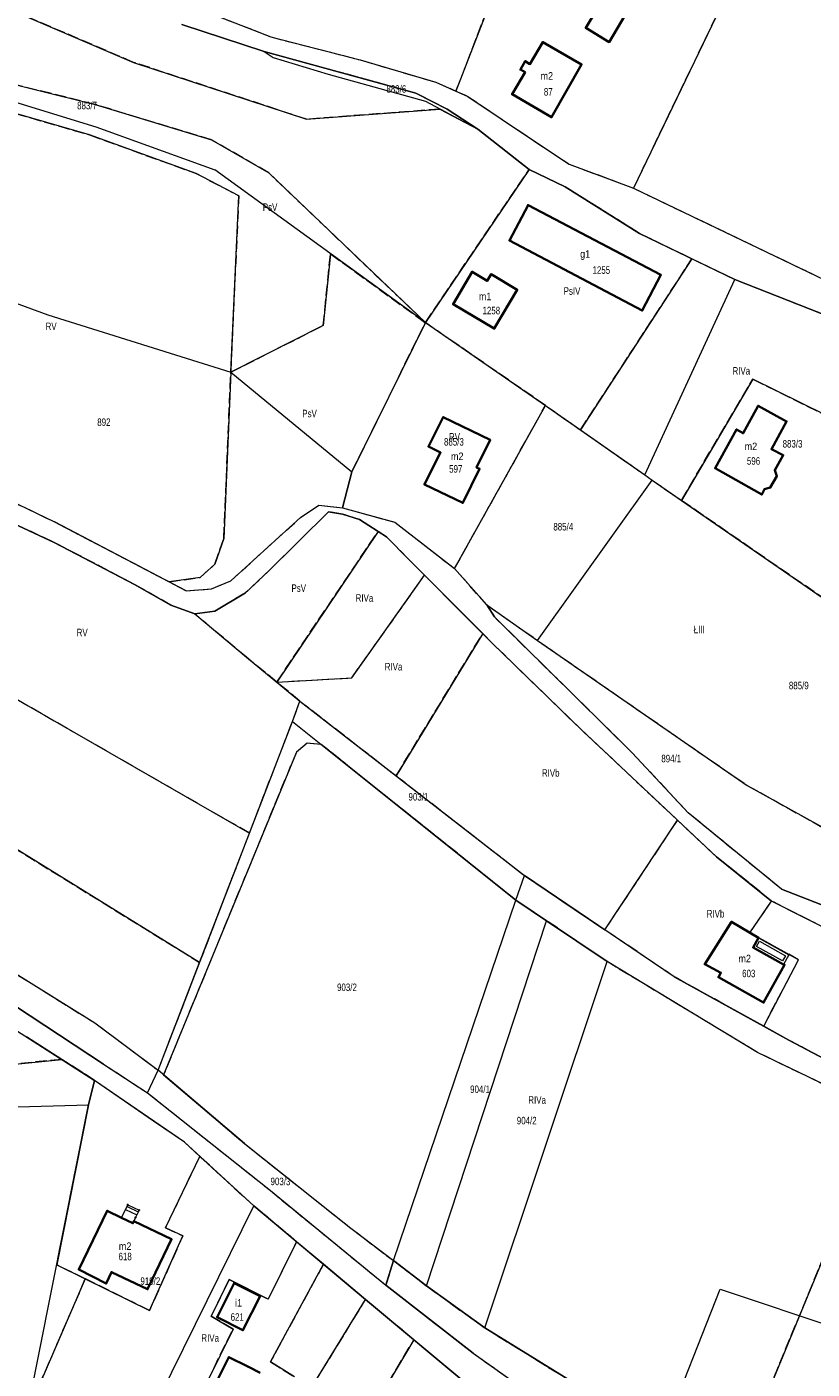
# Model space of a CAD drawing. Header units: metres. Extents: x 7496145 to 7500200, y 5498500 to 5502080.
# Tile 106 of 202: x 7497245 to 7497402, y 5500812 to 5501081. Entities that reach past the tile are written whole.
import ezdxf
from ezdxf.enums import TextEntityAlignment as Align

# ---------------------------------------------------------------- set-up
doc = ezdxf.new("R2010")
doc.units = ezdxf.units.M
doc.header["$MEASUREMENT"] = 0
for name, pattern in [('2.25_0.75', [3, 2.25, -0.75]), ('219-1000', [0]), ('egug-1000', [0])]:
    doc.linetypes.add(name, pattern=pattern)
doc.layers.get('0').update_dxf_attribs({"color": 2, "linetype": 'CONTINUOUS', "lineweight": 5})
for name, color, linetype in [('209-oznaczenie konturu klasyfikacyjnego', 7, 'CONTINUOUS'), ('211-numer działki ewidencyjnej', 7, 'CONTINUOUS'), ('217-kontur klasyfikacyjny', 7, 'CONTINUOUS'), ('218-kontur użytku gruntowego', 7, 'CONTINUOUS'), ('219-działka ewidencyjna', 7, 'CONTINUOUS'), ('312-budynek ewidencyjny', 7, 'CONTINUOUS'), ('312-oznaczenie budynku ewidencyjnego', 7, 'CONTINUOUS'), ('312-oznaczenie budynku ewidencyjnego-Atr117', 7, 'CONTINUOUS'), ('352-schody', 7, 'CONTINUOUS'), ('Punkt budynku', 7, 'CONTINUOUS'), ('taras', 7, 'CONTINUOUS')]:
    doc.layers.add(name, color=color, linetype=linetype)
doc.styles.get("Standard").update_dxf_attribs({"font": 'Working1250', "width": 0.75})

# ---------------------------------------------------------------- blocks, each defined once
blk = doc.blocks.new('PUNKTBUD')
at = {"color": 0}
blk.add_circle((0, 0), 0.09, dxfattribs=at)

msp = doc.modelspace()

# ---------------------------------------------------------------- linework, layer by layer
at = {"layer": '217-kontur klasyfikacyjny', "color": 3, "linetype": '2.25_0.75', "lineweight": 18, "flags": 128}
for points in [[(7497330.47, 5501067.81), (7497348.35, 5501114.08)], [(7497365.99, 5501048.39), (7497388.6, 5501095.37)], [(7497266.01, 5501073.55), (7497239.85, 5501084.75)], [(7497276.29, 5501085.35), (7497293.48, 5501078.63)], [(7497292.13, 5501075.69), (7497275.66, 5501081.11)], [(7497293.48, 5501078.63), (7497311.34, 5501074.04)], [(7497322.45, 5501067.41), (7497292.13, 5501075.69)], [(7497311.34, 5501074.04), (7497326.47, 5501069.56)], [(7497258.33, 5501065.13), (7497223.89, 5501073.65)], [(7497300.57, 5501062.18), (7497266.01, 5501073.55)], [(7497326.47, 5501069.56), (7497330.47, 5501067.81)], [(7497225.06, 5501068.35), (7497257.2, 5501059.04)], [(7497328.7, 5501064.17), (7497322.45, 5501067.41)], [(7497330.47, 5501067.81), (7497332.87, 5501066.75)], [(7497332.87, 5501066.75), (7497346, 5501057.93)], [(7497281.58, 5501058.04), (7497258.33, 5501065.13)], [(7497327.26, 5501064.21), (7497300.57, 5501062.18)], [(7497334.84, 5501060.17), (7497327.26, 5501064.21)], [(7497334.84, 5501060.17), (7497328.7, 5501064.17)], [(7497257.2, 5501059.04), (7497278.49, 5501051.34)], [(7497293.04, 5501051.46), (7497281.58, 5501058.04)], [(7497345.08, 5501052.1), (7497334.84, 5501060.17)], [(7497346, 5501057.93), (7497353.13, 5501053.2)], [(7497353.13, 5501053.2), (7497365.99, 5501048.39)], [(7497278.49, 5501051.34), (7497287.02, 5501046.89)], [(7497324.35, 5501021.51), (7497293.04, 5501051.46)], [(7497324.35, 5501021.51), (7497345.08, 5501052.1)], [(7497352.32, 5501048.65), (7497345.08, 5501052.1)], [(7497367.19, 5501039.32), (7497352.32, 5501048.65)], [(7497365.99, 5501048.39), (7497405.84, 5501029.28)], [(7497287.02, 5501046.89), (7497285.44, 5501011.59)], [(7497377.66, 5501034.26), (7497367.19, 5501039.32)], [(7497303.94, 5501020.97), (7497305.38, 5501035.27)], [(7497305.38, 5501035.27), (7497324.35, 5501021.51)], [(7497355.37, 5501000.06), (7497377.66, 5501034.26)], [(7497386.26, 5501030.11), (7497377.66, 5501034.26)], [(7497414.18, 5501019.12), (7497386.26, 5501030.11)], [(7497285.44, 5501011.59), (7497303.94, 5501020.97)], [(7497309.68, 5500991.7), (7497324.35, 5501021.51)], [(7497348.37, 5501004.95), (7497324.35, 5501021.51)], [(7497284.05, 5500978.35), (7497285.44, 5501011.59)], [(7497375.56, 5500985.97), (7497389.85, 5501010.22)], [(7497389.85, 5501010.22), (7497404.32, 5501003.05)], [(7497330.19, 5500972.35), (7497348.37, 5501004.95)], [(7497348.37, 5501004.95), (7497355.37, 5501000.06)], [(7497208.84, 5501001.52), (7497250.21, 5500981.68)], [(7497355.37, 5501000.06), (7497368.21, 5500991.1)], [(7497307.79, 5500984.48), (7497309.68, 5500991.7)], [(7497368.21, 5500991.1), (7497369.71, 5500990)], [(7497369.71, 5500990), (7497375.56, 5500985.97)], [(7497250.12, 5500977.58), (7497229.82, 5500986.99)], [(7497404.6, 5500965.97), (7497375.56, 5500985.97)], [(7497304.98, 5500983.69), (7497293.27, 5500972.12)], [(7497299.37, 5500982.57), (7497303.08, 5500985.02)], [(7497303.08, 5500985.02), (7497307.79, 5500984.48)], [(7497307.75, 5500983.23), (7497304.98, 5500983.69)], [(7497311.16, 5500982.15), (7497307.75, 5500983.23)], [(7497307.79, 5500984.48), (7497318.26, 5500981.61)], [(7497250.21, 5500981.68), (7497273.12, 5500969.68)], [(7497285.47, 5500969.9), (7497299.37, 5500982.57)], [(7497314.91, 5500979.75), (7497311.16, 5500982.15)], [(7497318.26, 5500981.61), (7497330.19, 5500972.35)], [(7497266.2, 5500969.17), (7497250.12, 5500977.58)], [(7497282.28, 5500973.22), (7497284.05, 5500978.35)], [(7497294.63, 5500949.66), (7497314.91, 5500979.75)], [(7497316.61, 5500978.67), (7497314.91, 5500979.75)], [(7497320.89, 5500974.32), (7497316.61, 5500978.67)], [(7497279.33, 5500970.59), (7497282.28, 5500973.22)], [(7497293.27, 5500972.12), (7497288.41, 5500967.48)], [(7497324.19, 5500971.01), (7497320.89, 5500974.32)], [(7497336.67, 5500965.06), (7497330.19, 5500972.35)], [(7497273.12, 5500969.68), (7497279.33, 5500970.59)], [(7497273.12, 5500969.68), (7497276.51, 5500967.9)], [(7497281.58, 5500968.26), (7497285.47, 5500969.9)], [(7497309.64, 5500950.5), (7497324.19, 5500971.01)], [(7497335.82, 5500959.34), (7497324.19, 5500971.01)], [(7497273.46, 5500965.02), (7497266.2, 5500969.17)], [(7497276.51, 5500967.9), (7497281.58, 5500968.26)], [(7497288.41, 5500967.48), (7497282.25, 5500963.81)], [(7497289.17, 5500919.45), (7497207.96, 5500966.1)], [(7497278.24, 5500963.29), (7497273.46, 5500965.02)], [(7497338.15, 5500962.69), (7497336.67, 5500965.06)], [(7497336.67, 5500965.06), (7497346.78, 5500957.97)], [(7497282.25, 5500963.81), (7497278.24, 5500963.29)], [(7497288.57, 5500954.6), (7497278.24, 5500963.29)], [(7497365.7, 5500935.53), (7497338.15, 5500962.69)], [(7497318.51, 5500930.93), (7497335.82, 5500959.34)], [(7497337.72, 5500957.43), (7497335.82, 5500959.34)], [(7497355.49, 5500940.17), (7497337.72, 5500957.43)], [(7497346.78, 5500957.97), (7497388.71, 5500929)], [(7497294.63, 5500949.66), (7497288.57, 5500954.6)], [(7497294.63, 5500949.66), (7497309.64, 5500950.5)], [(7497299.28, 5500945.86), (7497294.63, 5500949.66)], [(7497297.77, 5500941.77), (7497299.28, 5500945.86)], [(7497299.28, 5500945.86), (7497318.51, 5500930.93)], [(7497201.04, 5500941.91), (7497279.21, 5500893.58)], [(7497289.17, 5500919.45), (7497297.77, 5500941.77)], [(7497374.8, 5500922.01), (7497355.49, 5500940.17)], [(7497300.73, 5500937.41), (7497298.55, 5500935.66)], [(7497303.49, 5500937.2), (7497300.73, 5500937.41)], [(7497342.47, 5500906.05), (7497303.49, 5500937.2)], [(7497298.55, 5500935.66), (7497272, 5500871.12)], [(7497376.9, 5500923.51), (7497365.7, 5500935.53)], [(7497318.51, 5500930.93), (7497344.19, 5500910.98)], [(7497388.71, 5500929), (7497406.29, 5500919.21)], [(7497192.03, 5500922.72), (7497258.24, 5500881.51)], [(7497360.25, 5500900.12), (7497374.8, 5500922.01)], [(7497382.55, 5500914.73), (7497374.8, 5500922.01)], [(7497395.55, 5500908.25), (7497376.9, 5500923.51)], [(7497279.21, 5500893.58), (7497289.17, 5500919.45)], [(7497393.59, 5500905.87), (7497382.55, 5500914.73)], [(7497344.19, 5500910.98), (7497360.25, 5500900.12)], [(7497403.46, 5500905.15), (7497395.55, 5500908.25)], [(7497348.61, 5500901.93), (7497342.47, 5500906.05)], [(7497389.24, 5500899.52), (7497393.59, 5500905.87)], [(7497406.66, 5500899.26), (7497393.59, 5500905.87)], [(7497360.69, 5500893.76), (7497348.61, 5500901.93)], [(7497374.14, 5500890.72), (7497360.25, 5500900.12)], [(7497398.99, 5500894.13), (7497389.24, 5500899.52)], [(7497392.01, 5500880.85), (7497398.99, 5500894.13)], [(7497270.91, 5500872.04), (7497279.21, 5500893.58)], [(7497390.75, 5500875.61), (7497360.69, 5500893.76)], [(7497236.48, 5500888.74), (7497260, 5500873.28)], [(7497392.01, 5500880.85), (7497374.14, 5500890.72)], [(7497258.24, 5500881.51), (7497270.91, 5500872.04)], [(7497397.06, 5500878.06), (7497392.01, 5500880.85)], [(7497414.86, 5500868.65), (7497397.06, 5500878.06)], [(7497415.88, 5500863.5), (7497390.75, 5500875.61)], [(7497251.63, 5500874.22), (7497228.86, 5500871.94)], [(7497258.2, 5500870.02), (7497251.63, 5500874.22)], [(7497260, 5500873.28), (7497268.79, 5500867.51)], [(7497257.01, 5500865.14), (7497258.2, 5500870.02)], [(7497272, 5500871.12), (7497288.16, 5500857.41)], [(7497268.79, 5500867.51), (7497293.35, 5500847.99)], [(7497250.63, 5500833.13), (7497257.01, 5500865.14)], [(7497386.1, 5500791.29), (7497415.88, 5500863.5)], [(7497288.16, 5500857.41), (7497309.42, 5500840.46)], [(7497279.22, 5500854.83), (7497272.36, 5500840.52)], [(7497290.02, 5500844.94), (7497279.22, 5500854.83)], [(7497293.35, 5500847.99), (7497316.45, 5500829.08)], [(7497298.61, 5500837.74), (7497290.02, 5500844.94)], [(7497272.36, 5500840.52), (7497275.85, 5500838.96)], [(7497309.42, 5500840.46), (7497317.99, 5500833.99)], [(7497275.85, 5500838.96), (7497269.19, 5500824.04)], [(7497292.93, 5500826.25), (7497298.61, 5500837.74)], [(7497256.35, 5500830.33), (7497250.63, 5500833.13)], [(7497303.96, 5500833.25), (7497293.38, 5500813.74)], [(7497312.4, 5500826.18), (7497303.96, 5500833.25)], [(7497317.99, 5500833.99), (7497316.45, 5500829.08)], [(7497317.99, 5500833.99), (7497324.58, 5500828.93)], [(7497244.72, 5500803.48), (7497256.35, 5500830.33)], [(7497269.19, 5500824.04), (7497256.35, 5500830.33)], [(7497281.51, 5500822.88), (7497285.13, 5500830.2)], [(7497285.13, 5500830.2), (7497292.93, 5500826.25)], [(7497316.45, 5500829.08), (7497333.88, 5500815.5)], [(7497324.58, 5500828.93), (7497336.24, 5500820.52)], [(7497283.23, 5500778.7), (7497312.4, 5500826.18)], [(7497322.06, 5500818.13), (7497312.4, 5500826.18)], [(7497285.89, 5500820.3), (7497281.51, 5500822.88)], [(7497278.04, 5500804.37), (7497285.89, 5500820.3)], [(7497336.24, 5500820.52), (7497371.64, 5500798.67)], [(7497315.38, 5500806.92), (7497322.06, 5500818.13)], [(7497293.38, 5500813.74), (7497298.21, 5500810.75)], [(7497333.88, 5500815.5), (7497347.18, 5500806.05)]]:
    msp.add_lwpolyline(points, dxfattribs=at)
at = {"layer": '218-kontur użytku gruntowego', "color": 3, "linetype": 'egug-1000', "lineweight": 18, "flags": 128}
for points in [[(7497348.35, 5501114.08), (7497330.47, 5501067.81)], [(7497388.6, 5501095.37), (7497365.99, 5501048.39)], [(7497239.85, 5501084.75), (7497266.01, 5501073.55)], [(7497276.29, 5501085.35), (7497293.48, 5501078.63)], [(7497292.13, 5501075.69), (7497275.66, 5501081.11)], [(7497293.48, 5501078.63), (7497311.34, 5501074.04)], [(7497322.45, 5501067.41), (7497292.13, 5501075.69)], [(7497311.34, 5501074.04), (7497326.47, 5501069.56)], [(7497223.89, 5501073.65), (7497258.33, 5501065.13)], [(7497266.01, 5501073.55), (7497300.57, 5501062.18)], [(7497326.47, 5501069.56), (7497330.47, 5501067.81)], [(7497257.2, 5501059.04), (7497225.06, 5501068.35)], [(7497328.7, 5501064.17), (7497322.45, 5501067.41)], [(7497330.47, 5501067.81), (7497332.87, 5501066.75)], [(7497332.87, 5501066.75), (7497346, 5501057.93)], [(7497258.33, 5501065.13), (7497281.58, 5501058.04)], [(7497300.57, 5501062.18), (7497327.26, 5501064.21)], [(7497327.26, 5501064.21), (7497334.84, 5501060.17)], [(7497334.84, 5501060.17), (7497328.7, 5501064.17)], [(7497278.49, 5501051.34), (7497257.2, 5501059.04)], [(7497281.58, 5501058.04), (7497293.04, 5501051.46)], [(7497345.08, 5501052.1), (7497334.84, 5501060.17)], [(7497346, 5501057.93), (7497353.13, 5501053.2)], [(7497353.13, 5501053.2), (7497365.99, 5501048.39)], [(7497287.02, 5501046.89), (7497278.49, 5501051.34)], [(7497293.04, 5501051.46), (7497324.35, 5501021.51)], [(7497345.08, 5501052.1), (7497324.35, 5501021.51)], [(7497352.32, 5501048.65), (7497345.08, 5501052.1)], [(7497367.19, 5501039.32), (7497352.32, 5501048.65)], [(7497365.99, 5501048.39), (7497405.84, 5501029.28)], [(7497285.44, 5501011.59), (7497287.02, 5501046.89)], [(7497377.66, 5501034.26), (7497367.19, 5501039.32)], [(7497305.38, 5501035.27), (7497303.94, 5501020.97)], [(7497324.35, 5501021.51), (7497305.38, 5501035.27)], [(7497377.66, 5501034.26), (7497355.37, 5501000.06)], [(7497386.26, 5501030.11), (7497377.66, 5501034.26)], [(7497414.18, 5501019.12), (7497386.26, 5501030.11)], [(7497303.94, 5501020.97), (7497285.44, 5501011.59)], [(7497324.35, 5501021.51), (7497309.68, 5500991.7)], [(7497324.35, 5501021.51), (7497348.37, 5501004.95)], [(7497285.44, 5501011.59), (7497284.05, 5500978.35)], [(7497389.85, 5501010.22), (7497375.56, 5500985.97)], [(7497404.32, 5501003.05), (7497389.85, 5501010.22)], [(7497330.19, 5500972.35), (7497348.37, 5501004.95)], [(7497348.37, 5501004.95), (7497355.37, 5501000.06)], [(7497208.84, 5501001.52), (7497250.21, 5500981.68)], [(7497355.37, 5501000.06), (7497368.21, 5500991.1)], [(7497309.68, 5500991.7), (7497307.79, 5500984.48)], [(7497368.21, 5500991.1), (7497369.71, 5500990)], [(7497369.71, 5500990), (7497375.56, 5500985.97)], [(7497250.12, 5500977.58), (7497229.82, 5500986.99)], [(7497375.56, 5500985.97), (7497404.6, 5500965.97)], [(7497304.98, 5500983.69), (7497293.27, 5500972.12)], [(7497299.37, 5500982.57), (7497303.08, 5500985.02)], [(7497303.08, 5500985.02), (7497307.79, 5500984.48)], [(7497307.75, 5500983.23), (7497304.98, 5500983.69)], [(7497311.16, 5500982.15), (7497307.75, 5500983.23)], [(7497307.79, 5500984.48), (7497318.26, 5500981.61)], [(7497250.21, 5500981.68), (7497273.12, 5500969.68)], [(7497285.47, 5500969.9), (7497299.37, 5500982.57)], [(7497314.91, 5500979.75), (7497311.16, 5500982.15)], [(7497318.26, 5500981.61), (7497330.19, 5500972.35)], [(7497266.2, 5500969.17), (7497250.12, 5500977.58)], [(7497284.05, 5500978.35), (7497282.28, 5500973.22)], [(7497314.91, 5500979.75), (7497294.63, 5500949.66)], [(7497316.61, 5500978.67), (7497314.91, 5500979.75)], [(7497320.89, 5500974.32), (7497316.61, 5500978.67)], [(7497282.28, 5500973.22), (7497279.33, 5500970.59)], [(7497293.27, 5500972.12), (7497288.41, 5500967.48)], [(7497324.19, 5500971.01), (7497320.89, 5500974.32)], [(7497336.67, 5500965.06), (7497330.19, 5500972.35)], [(7497279.33, 5500970.59), (7497273.12, 5500969.68)], [(7497273.12, 5500969.68), (7497276.51, 5500967.9)], [(7497281.58, 5500968.26), (7497285.47, 5500969.9)], [(7497309.64, 5500950.5), (7497324.19, 5500971.01)], [(7497335.82, 5500959.34), (7497324.19, 5500971.01)], [(7497273.46, 5500965.02), (7497266.2, 5500969.17)], [(7497276.51, 5500967.9), (7497281.58, 5500968.26)], [(7497288.41, 5500967.48), (7497282.25, 5500963.81)], [(7497207.96, 5500966.1), (7497289.17, 5500919.45)], [(7497278.24, 5500963.29), (7497273.46, 5500965.02)], [(7497338.15, 5500962.69), (7497336.67, 5500965.06)], [(7497336.67, 5500965.06), (7497346.78, 5500957.97)], [(7497282.25, 5500963.81), (7497278.24, 5500963.29)], [(7497278.24, 5500963.29), (7497288.57, 5500954.6)], [(7497365.7, 5500935.53), (7497338.15, 5500962.69)], [(7497335.82, 5500959.34), (7497318.51, 5500930.93)], [(7497337.72, 5500957.43), (7497335.82, 5500959.34)], [(7497355.49, 5500940.17), (7497337.72, 5500957.43)], [(7497346.78, 5500957.97), (7497388.71, 5500929)], [(7497288.57, 5500954.6), (7497294.63, 5500949.66)], [(7497294.63, 5500949.66), (7497309.64, 5500950.5)], [(7497294.63, 5500949.66), (7497299.28, 5500945.86)], [(7497297.77, 5500941.77), (7497299.28, 5500945.86)], [(7497299.28, 5500945.86), (7497318.51, 5500930.93)], [(7497279.21, 5500893.58), (7497201.04, 5500941.91)], [(7497289.17, 5500919.45), (7497297.77, 5500941.77)], [(7497374.8, 5500922.01), (7497355.49, 5500940.17)], [(7497300.73, 5500937.41), (7497298.55, 5500935.66)], [(7497303.49, 5500937.2), (7497300.73, 5500937.41)], [(7497342.47, 5500906.05), (7497303.49, 5500937.2)], [(7497298.55, 5500935.66), (7497272, 5500871.12)], [(7497376.9, 5500923.51), (7497365.7, 5500935.53)], [(7497318.51, 5500930.93), (7497344.19, 5500910.98)], [(7497388.71, 5500929), (7497406.29, 5500919.21)], [(7497192.03, 5500922.72), (7497258.24, 5500881.51)], [(7497360.25, 5500900.12), (7497374.8, 5500922.01)], [(7497382.55, 5500914.73), (7497374.8, 5500922.01)], [(7497395.55, 5500908.25), (7497376.9, 5500923.51)], [(7497279.21, 5500893.58), (7497289.17, 5500919.45)], [(7497393.59, 5500905.87), (7497382.55, 5500914.73)], [(7497344.19, 5500910.98), (7497360.25, 5500900.12)], [(7497403.46, 5500905.15), (7497395.55, 5500908.25)], [(7497348.61, 5500901.93), (7497342.47, 5500906.05)], [(7497389.24, 5500899.52), (7497393.59, 5500905.87)], [(7497406.66, 5500899.26), (7497393.59, 5500905.87)], [(7497360.69, 5500893.76), (7497348.61, 5500901.93)], [(7497374.14, 5500890.72), (7497360.25, 5500900.12)], [(7497398.99, 5500894.13), (7497389.24, 5500899.52)], [(7497392.01, 5500880.85), (7497398.99, 5500894.13)], [(7497270.91, 5500872.04), (7497279.21, 5500893.58)], [(7497390.75, 5500875.61), (7497360.69, 5500893.76)], [(7497236.48, 5500888.74), (7497260, 5500873.28)], [(7497392.01, 5500880.85), (7497374.14, 5500890.72)], [(7497258.24, 5500881.51), (7497270.91, 5500872.04)], [(7497397.06, 5500878.06), (7497392.01, 5500880.85)], [(7497251.63, 5500874.22), (7497244.59, 5500878.71)], [(7497414.86, 5500868.65), (7497397.06, 5500878.06)], [(7497415.88, 5500863.5), (7497390.75, 5500875.61)], [(7497228.86, 5500871.94), (7497251.63, 5500874.22)], [(7497258.2, 5500870.02), (7497251.63, 5500874.22)], [(7497260, 5500873.28), (7497268.79, 5500867.51)], [(7497258.2, 5500870.02), (7497257.01, 5500865.14)], [(7497270.01, 5500861.88), (7497258.2, 5500870.02)], [(7497272, 5500871.12), (7497288.16, 5500857.41)], [(7497268.79, 5500867.51), (7497293.35, 5500847.99)], [(7497257.01, 5500865.14), (7497250.63, 5500833.13)], [(7497415.88, 5500863.5), (7497386.1, 5500791.29)], [(7497276.16, 5500857.64), (7497270.01, 5500861.88)], [(7497279.22, 5500854.83), (7497276.16, 5500857.64)], [(7497288.16, 5500857.41), (7497309.42, 5500840.46)], [(7497272.36, 5500840.52), (7497279.22, 5500854.83)], [(7497290.02, 5500844.94), (7497279.22, 5500854.83)], [(7497293.35, 5500847.99), (7497316.45, 5500829.08)], [(7497298.61, 5500837.74), (7497290.02, 5500844.94)], [(7497275.85, 5500838.96), (7497272.36, 5500840.52)], [(7497309.42, 5500840.46), (7497317.99, 5500833.99)], [(7497269.19, 5500824.04), (7497275.85, 5500838.96)], [(7497298.61, 5500837.74), (7497292.93, 5500826.25)], [(7497303.96, 5500833.25), (7497298.61, 5500837.74)], [(7497250.63, 5500833.13), (7497256.35, 5500830.33)], [(7497293.38, 5500813.74), (7497303.96, 5500833.25)], [(7497312.4, 5500826.18), (7497303.96, 5500833.25)], [(7497317.99, 5500833.99), (7497316.45, 5500829.08)], [(7497324.58, 5500828.93), (7497317.99, 5500833.99)], [(7497256.35, 5500830.33), (7497244.72, 5500803.48)], [(7497256.35, 5500830.33), (7497269.19, 5500824.04)], [(7497285.13, 5500830.2), (7497281.51, 5500822.88)], [(7497292.93, 5500826.25), (7497285.13, 5500830.2)], [(7497316.45, 5500829.08), (7497333.88, 5500815.5)], [(7497336.24, 5500820.52), (7497324.58, 5500828.93)], [(7497283.23, 5500778.7), (7497312.4, 5500826.18)], [(7497322.06, 5500818.13), (7497312.4, 5500826.18)], [(7497281.51, 5500822.88), (7497285.89, 5500820.3)], [(7497285.89, 5500820.3), (7497278.04, 5500804.37)], [(7497371.64, 5500798.67), (7497336.24, 5500820.52)], [(7497322.06, 5500818.13), (7497315.38, 5500806.92)], [(7497334.83, 5500807.49), (7497322.06, 5500818.13)], [(7497298.21, 5500810.75), (7497293.38, 5500813.74)], [(7497333.88, 5500815.5), (7497347.18, 5500806.05)]]:
    msp.add_lwpolyline(points, dxfattribs=at)
at = {"layer": '219-działka ewidencyjna', "color": 3, "linetype": '219-1000', "lineweight": 18, "flags": 128}
for points in [[(7497276.29, 5501085.35), (7497293.48, 5501078.63)], [(7497275.66, 5501081.11), (7497292.13, 5501075.69)], [(7497293.48, 5501078.63), (7497311.34, 5501074.04)], [(7497292.13, 5501075.69), (7497322.45, 5501067.41)], [(7497292.13, 5501075.69), (7497293.92, 5501074.51)], [(7497293.92, 5501074.51), (7497304.92, 5501071.2)], [(7497311.34, 5501074.04), (7497326.47, 5501069.56)], [(7497220.65, 5501072.26), (7497258.45, 5501060.69)], [(7497304.92, 5501071.2), (7497324.36, 5501065.76)], [(7497326.47, 5501069.56), (7497332.87, 5501066.75)], [(7497322.45, 5501067.41), (7497328.7, 5501064.17)], [(7497332.87, 5501066.75), (7497346, 5501057.93)], [(7497324.36, 5501065.76), (7497334.84, 5501060.17)], [(7497328.7, 5501064.17), (7497334.84, 5501060.17)], [(7497258.45, 5501060.69), (7497282.24, 5501052.06)], [(7497334.84, 5501060.17), (7497345.08, 5501052.1)], [(7497346, 5501057.93), (7497353.13, 5501053.2)], [(7497353.13, 5501053.2), (7497365.99, 5501048.39)], [(7497324.35, 5501021.51), (7497282.24, 5501052.06)], [(7497345.08, 5501052.1), (7497352.32, 5501048.65)], [(7497352.32, 5501048.65), (7497367.19, 5501039.32)], [(7497365.99, 5501048.39), (7497405.84, 5501029.28)], [(7497367.19, 5501039.32), (7497386.26, 5501030.11)], [(7497219.59, 5501033.81), (7497248.87, 5501023.08)], [(7497368.21, 5500991.1), (7497386.26, 5501030.11)], [(7497386.26, 5501030.11), (7497422.61, 5501015.8)], [(7497248.87, 5501023.08), (7497285.44, 5501011.59)], [(7497324.35, 5501021.51), (7497309.68, 5500991.7)], [(7497324.35, 5501021.51), (7497348.37, 5501004.95)], [(7497285.44, 5501011.59), (7497309.68, 5500991.7)], [(7497330.19, 5500972.35), (7497348.37, 5501004.95)], [(7497348.37, 5501004.95), (7497368.21, 5500991.1)], [(7497208.84, 5501001.52), (7497250.21, 5500981.68)], [(7497307.79, 5500984.48), (7497309.68, 5500991.7)], [(7497368.21, 5500991.1), (7497369.71, 5500990)], [(7497346.78, 5500957.97), (7497369.71, 5500990)], [(7497369.71, 5500990), (7497404.6, 5500965.97)], [(7497229.82, 5500986.99), (7497250.12, 5500977.58)], [(7497293.27, 5500972.12), (7497304.98, 5500983.69)], [(7497299.37, 5500982.57), (7497303.08, 5500985.02)], [(7497303.08, 5500985.02), (7497307.79, 5500984.48)], [(7497304.98, 5500983.69), (7497307.75, 5500983.23)], [(7497307.75, 5500983.23), (7497311.16, 5500982.15)], [(7497307.79, 5500984.48), (7497318.26, 5500981.61)], [(7497276.51, 5500967.9), (7497250.21, 5500981.68)], [(7497285.47, 5500969.9), (7497299.37, 5500982.57)], [(7497311.16, 5500982.15), (7497316.61, 5500978.67)], [(7497318.26, 5500981.61), (7497330.19, 5500972.35)], [(7497250.12, 5500977.58), (7497266.2, 5500969.17)], [(7497316.61, 5500978.67), (7497320.89, 5500974.32)], [(7497293.27, 5500972.12), (7497288.41, 5500967.48)], [(7497320.89, 5500974.32), (7497337.72, 5500957.43)], [(7497330.19, 5500972.35), (7497336.67, 5500965.06)], [(7497281.58, 5500968.26), (7497285.47, 5500969.9)], [(7497266.2, 5500969.17), (7497273.46, 5500965.02)], [(7497276.51, 5500967.9), (7497281.58, 5500968.26)], [(7497282.25, 5500963.81), (7497288.41, 5500967.48)], [(7497273.46, 5500965.02), (7497278.24, 5500963.29)], [(7497336.67, 5500965.06), (7497346.78, 5500957.97)], [(7497336.67, 5500965.06), (7497338.15, 5500962.69)], [(7497278.24, 5500963.29), (7497282.25, 5500963.81)], [(7497278.24, 5500963.29), (7497288.57, 5500954.6)], [(7497338.15, 5500962.69), (7497365.7, 5500935.53)], [(7497337.72, 5500957.43), (7497355.49, 5500940.17)], [(7497346.78, 5500957.97), (7497388.71, 5500929)], [(7497288.57, 5500954.6), (7497299.28, 5500945.86)], [(7497297.77, 5500941.77), (7497299.28, 5500945.86)], [(7497299.28, 5500945.86), (7497344.19, 5500910.98)], [(7497270.91, 5500872.04), (7497297.77, 5500941.77)], [(7497297.77, 5500941.77), (7497342.47, 5500906.05)], [(7497355.49, 5500940.17), (7497382.55, 5500914.73)], [(7497376.9, 5500923.51), (7497365.7, 5500935.53)], [(7497388.71, 5500929), (7497406.29, 5500919.21)], [(7497395.55, 5500908.25), (7497376.9, 5500923.51)], [(7497382.55, 5500914.73), (7497393.59, 5500905.87)], [(7497342.47, 5500906.05), (7497344.19, 5500910.98)], [(7497374.14, 5500890.72), (7497344.19, 5500910.98)], [(7497395.55, 5500908.25), (7497403.46, 5500905.15)], [(7497317.99, 5500833.99), (7497342.47, 5500906.05)], [(7497342.47, 5500906.05), (7497348.61, 5500901.93)], [(7497406.66, 5500899.26), (7497393.59, 5500905.87)], [(7497324.58, 5500828.93), (7497348.61, 5500901.93)], [(7497348.61, 5500901.93), (7497360.69, 5500893.76)], [(7497336.24, 5500820.52), (7497360.69, 5500893.76)], [(7497260, 5500873.28), (7497236.48, 5500888.74)], [(7497374.14, 5500890.72), (7497397.06, 5500878.06)], [(7497232.12, 5500886.67), (7497258.2, 5500870.02)], [(7497397.06, 5500878.06), (7497414.86, 5500868.65)], [(7497260, 5500873.28), (7497268.79, 5500867.51)], [(7497257.01, 5500865.14), (7497258.2, 5500870.02)], [(7497276.16, 5500857.64), (7497258.2, 5500870.02)], [(7497268.79, 5500867.51), (7497270.91, 5500872.04)], [(7497288.16, 5500857.41), (7497270.91, 5500872.04)], [(7497268.79, 5500867.51), (7497293.35, 5500847.99)], [(7497226.25, 5500864.27), (7497257.01, 5500865.14)], [(7497244.72, 5500803.48), (7497257.01, 5500865.14)], [(7497276.16, 5500857.64), (7497290.02, 5500844.94)], [(7497288.16, 5500857.41), (7497309.42, 5500840.46)], [(7497293.35, 5500847.99), (7497316.45, 5500829.08)], [(7497264.34, 5500792.76), (7497290.02, 5500844.94)], [(7497290.02, 5500844.94), (7497312.4, 5500826.18)], [(7497309.42, 5500840.46), (7497317.99, 5500833.99)], [(7497316.45, 5500829.08), (7497317.99, 5500833.99)], [(7497317.99, 5500833.99), (7497324.58, 5500828.93)], [(7497333.88, 5500815.5), (7497316.45, 5500829.08)], [(7497324.58, 5500828.93), (7497336.24, 5500820.52)], [(7497371.64, 5500798.67), (7497383.29, 5500828.26)], [(7497383.29, 5500828.26), (7497431.2, 5500812.29)], [(7497283.23, 5500778.7), (7497312.4, 5500826.18)], [(7497312.4, 5500826.18), (7497334.83, 5500807.49)], [(7497336.24, 5500820.52), (7497371.64, 5500798.67)], [(7497333.88, 5500815.5), (7497347.18, 5500806.05)]]:
    msp.add_lwpolyline(points, dxfattribs=at)
at = {"layer": '312-budynek ewidencyjny', "color": 7, "linetype": 'Continuous', "lineweight": 35, "flags": 128}
for points in [[(7497368.3, 5501089.85), (7497361.11, 5501077.62)], [(7497356.47, 5501080.43), (7497357.85, 5501082.76)], [(7497361.11, 5501077.62), (7497356.47, 5501080.43)], [(7497345.26, 5501073.22), (7497347.85, 5501077.6)], [(7497347.85, 5501077.6), (7497355.58, 5501073.11)], [(7497341.69, 5501067.16), (7497344.28, 5501071.56)], [(7497343.36, 5501072.1), (7497344.31, 5501073.78)], [(7497344.28, 5501071.56), (7497343.36, 5501072.1)], [(7497344.31, 5501073.78), (7497345.26, 5501073.22)], [(7497355.58, 5501073.11), (7497349.56, 5501062.57)], [(7497349.56, 5501062.57), (7497341.69, 5501067.16)], [(7497341.16, 5501037.95), (7497344.89, 5501045.03)], [(7497344.89, 5501045.03), (7497371.46, 5501031.04)], [(7497367.73, 5501023.96), (7497341.16, 5501037.95)], [(7497329.89, 5501025.21), (7497333.7, 5501031.67)], [(7497333.7, 5501031.67), (7497336.71, 5501029.88)], [(7497336.71, 5501029.88), (7497337.48, 5501031.17)], [(7497337.48, 5501031.17), (7497342.72, 5501028.06)], [(7497371.46, 5501031.04), (7497367.73, 5501023.96)], [(7497342.72, 5501028.06), (7497338.13, 5501020.32)], [(7497338.13, 5501020.32), (7497329.89, 5501025.21)], [(7497387.9, 5500999.41), (7497390.93, 5501004.88)], [(7497390.93, 5501004.88), (7497396.58, 5501001.75)], [(7497324.98, 5500996.74), (7497327.94, 5501002.59)], [(7497327.94, 5501002.59), (7497337.31, 5500998.05)], [(7497396.58, 5501001.75), (7497393.6, 5500996.24)], [(7497382.31, 5500992.39), (7497386.59, 5501000.13)], [(7497386.59, 5501000.13), (7497387.9, 5500999.41)], [(7497327.36, 5500995.53), (7497324.98, 5500996.74)], [(7497337.31, 5500998.05), (7497334.61, 5500992.58)], [(7497393.6, 5500996.24), (7497395.88, 5500994.99)], [(7497324.24, 5500989.36), (7497327.36, 5500995.53)], [(7497395.88, 5500994.99), (7497394.26, 5500992.02)], [(7497335.21, 5500992.31), (7497331.84, 5500985.48)], [(7497334.61, 5500992.58), (7497335.21, 5500992.31)], [(7497391.61, 5500987.18), (7497382.31, 5500992.39)], [(7497394.64, 5500990.85), (7497393.32, 5500988.52)], [(7497394.26, 5500992.02), (7497394.64, 5500990.85)], [(7497324.15, 5500989.18), (7497324.24, 5500989.36)], [(7497331.84, 5500985.48), (7497324.15, 5500989.18)], [(7497392.18, 5500988.23), (7497391.61, 5500987.18)], [(7497393.32, 5500988.52), (7497392.18, 5500988.23)], [(7497380.23, 5500893.24), (7497385.58, 5500901.69)], [(7497385.58, 5500901.69), (7497390.97, 5500898.5)], [(7497390.97, 5500898.5), (7497389.91, 5500896.59)], [(7497389.91, 5500896.59), (7497395.96, 5500893.21)], [(7497383.46, 5500891.54), (7497380.23, 5500893.24)], [(7497382.96, 5500890.66), (7497383.46, 5500891.54)], [(7497396.18, 5500893.09), (7497391.98, 5500885.56)], [(7497395.96, 5500893.21), (7497396.18, 5500893.09)], [(7497391.98, 5500885.56), (7497382.96, 5500890.66)], [(7497255.06, 5500832.19), (7497260.72, 5500843.95)], [(7497260.72, 5500843.95), (7497263.6, 5500842.56)], [(7497263.6, 5500842.56), (7497265.86, 5500841.48)], [(7497265.86, 5500841.48), (7497266.03, 5500841.85)], [(7497266.03, 5500841.85), (7497273.56, 5500838.26)], [(7497273.56, 5500838.26), (7497268.8, 5500828.27)], [(7497260.51, 5500829.41), (7497255.06, 5500832.19)], [(7497261.6, 5500831.7), (7497260.51, 5500829.41)], [(7497268.8, 5500828.27), (7497261.6, 5500831.7)], [(7497282.69, 5500822.68), (7497286.11, 5500829.5)], [(7497286.11, 5500829.5), (7497291.3, 5500826.9)], [(7497291.3, 5500826.9), (7497287.88, 5500820.08)], [(7497287.88, 5500820.08), (7497282.69, 5500822.68)], [(7497280.98, 5500806.55), (7497285.06, 5500814.68)], [(7497285.06, 5500814.68), (7497288.83, 5500812.78)], [(7497288.83, 5500812.78), (7497291.3, 5500811.54)]]:
    msp.add_lwpolyline(points, dxfattribs=at)
at = {"layer": '352-schody', "color": 7, "linetype": 'Continuous', "lineweight": 18, "flags": 128}
msp.add_lwpolyline([(7497263.6, 5500842.56), (7497264.84, 5500845.14), (7497267.09, 5500844.06), (7497266.38, 5500842.58), (7497266.03, 5500841.85), (7497265.86, 5500841.48)], close=True, dxfattribs=at)
msp.add_lwpolyline([(7497263.6, 5500842.56), (7497264.84, 5500845.14), (7497267.09, 5500844.06), (7497266.38, 5500842.58), (7497266.03, 5500841.85), (7497265.86, 5500841.48)], close=True, dxfattribs=at)
for points in [[(7497264.38, 5500844.19), (7497266.64, 5500843.11)], [(7497264.69, 5500844.82), (7497266.94, 5500843.74)]]:
    msp.add_lwpolyline(points, dxfattribs=at)
at = {"layer": 'taras', "color": 0, "lineweight": 18}
for p, q in [((7497389.91, 5500896.59), (7497390.97, 5500898.5)), ((7497390.59, 5500896.78), (7497391.16, 5500897.82)), ((7497395.77, 5500893.89), (7497390.59, 5500896.78)), ((7497390.97, 5500898.5), (7497397.03, 5500895.12)), ((7497391.16, 5500897.82), (7497396.35, 5500894.93)), ((7497395.96, 5500893.21), (7497389.91, 5500896.59)), ((7497396.35, 5500894.93), (7497395.77, 5500893.89)), ((7497397.03, 5500895.12), (7497395.96, 5500893.21))]:
    msp.add_line(p, q, dxfattribs=at)

# ---------------------------------------------------------------- block references
at = {"layer": 'Punkt budynku', "color": 5, "linetype": 'Continuous', "lineweight": 13}
for p in [(7497356.47, 5501080.43), (7497347.85, 5501077.6), (7497361.11, 5501077.62), (7497343.36, 5501072.1), (7497344.28, 5501071.56), (7497344.31, 5501073.78), (7497345.26, 5501073.22), (7497355.58, 5501073.11), (7497341.69, 5501067.16), (7497349.56, 5501062.57), (7497344.89, 5501045.03), (7497341.16, 5501037.95), (7497333.7, 5501031.67), (7497337.48, 5501031.17), (7497371.46, 5501031.04), (7497336.71, 5501029.88), (7497342.72, 5501028.06), (7497329.89, 5501025.21), (7497367.73, 5501023.96), (7497338.13, 5501020.32), (7497390.93, 5501004.88), (7497327.94, 5501002.59), (7497396.58, 5501001.75), (7497386.59, 5501000.13), (7497387.9, 5500999.41), (7497324.98, 5500996.74), (7497337.31, 5500998.05), (7497393.6, 5500996.24), (7497327.36, 5500995.53), (7497395.88, 5500994.99), (7497334.61, 5500992.58), (7497335.21, 5500992.31), (7497382.31, 5500992.39), (7497394.26, 5500992.02), (7497394.64, 5500990.85), (7497324.15, 5500989.18), (7497324.24, 5500989.36), (7497392.18, 5500988.23), (7497393.32, 5500988.52), (7497331.84, 5500985.48), (7497391.61, 5500987.18), (7497385.58, 5500901.69), (7497390.97, 5500898.5), (7497389.91, 5500896.59), (7497397.03, 5500895.12), (7497380.23, 5500893.24), (7497383.46, 5500891.54), (7497395.96, 5500893.21), (7497396.18, 5500893.09), (7497382.96, 5500890.66), (7497391.98, 5500885.56), (7497260.72, 5500843.95), (7497264.84, 5500845.14), (7497267.09, 5500844.06), (7497263.6, 5500842.56), (7497265.86, 5500841.48), (7497266.03, 5500841.85), (7497266.38, 5500842.58), (7497273.56, 5500838.26), (7497255.06, 5500832.19), (7497261.6, 5500831.7), (7497260.51, 5500829.41), (7497268.8, 5500828.27), (7497286.11, 5500829.5), (7497291.3, 5500826.9), (7497282.69, 5500822.68), (7497287.88, 5500820.08), (7497285.06, 5500814.68), (7497288.83, 5500812.78)]:
    msp.add_blockref('PUNKTBUD', p, dxfattribs=at)

# ---------------------------------------------------------------- texts
at = {"layer": '209-oznaczenie konturu klasyfikacyjnego', "color": 3, "linetype": 'Continuous', "lineweight": 18, "width": 0.79}
for s, p in [('PsV', (7497291.85, 5501043.84)), ('PsIV', (7497352.01, 5501027.08)), ('RV', (7497248.41, 5501020.02)), ('RIVa', (7497385.78, 5501011.12)), ('PsV', (7497299.74, 5501002.59)), ('RV', (7497329.08, 5500997.93)), ('PsV', (7497297.58, 5500967.68)), ('RIVa', (7497310.41, 5500965.71)), ('ŁIII', (7497378.02, 5500959.41)), ('RV', (7497254.62, 5500958.81)), ('RIVa', (7497316.23, 5500951.97)), ('RIVb', (7497347.66, 5500930.73)), ('RIVb', (7497380.62, 5500902.58)), ('RIVa', (7497344.94, 5500865.35)), ('RIVa', (7497279.56, 5500817.77))]:
    msp.add_text(s, height=1.5, dxfattribs=at).set_placement(p)
at = {"layer": '211-numer działki ewidencyjnej', "color": 3, "linetype": 'Continuous', "lineweight": 18, "width": 0.79}
for s, p in [('883/6', (7497316.56, 5501068.98)), ('883/7', (7497254.71, 5501065.67)), ('883/3', (7497395.8, 5500998.04)), ('885/4', (7497349.95, 5500981.46)), ('885/9', (7497397.05, 5500949.71)), ('894/1', (7497371.54, 5500935.11)), ('903/3', (7497293.39, 5500850.56)), ('919/2', (7497267.37, 5500830.64))]:
    msp.add_text(s, height=1.5, dxfattribs=at).set_placement(p, align=Align.TOP_LEFT)
for s, p in [('892', (7497258.74, 5501000.86)), ('885/3', (7497328.08, 5500996.93)), ('903/1', (7497320.98, 5500925.96)), ('903/2', (7497306.69, 5500887.88)), ('904/1', (7497333.3, 5500867.49)), ('904/2', (7497342.64, 5500861.23))]:
    msp.add_text(s, height=1.5, dxfattribs=at).set_placement(p)
at = {"layer": '312-oznaczenie budynku ewidencyjnego', "color": 7, "linetype": 'Continuous', "lineweight": 18, "width": 0.79}
for s, p in [('87', (7497348.05, 5501068.41)), ('1255', (7497357.78, 5501032.77)), ('1258', (7497335.78, 5501024.68)), ('596', (7497388.66, 5500994.61)), ('597', (7497329.11, 5500993.02)), ('603', (7497387.7, 5500892.14)), ('618', (7497262.99, 5500835.56)), ('621', (7497285.41, 5500823.46))]:
    msp.add_text(s, height=1.5, dxfattribs=at).set_placement(p, align=Align.TOP_LEFT)
at = {"layer": '312-oznaczenie budynku ewidencyjnego-Atr117', "color": 7, "width": 0.9}
for s, p in [('m2', (7497348.64, 5501070.09)), ('g1', (7497356.31, 5501034.5)), ('m1', (7497336.31, 5501026)), ('m2', (7497389.45, 5500996.03)), ('m2', (7497330.73, 5500994.04)), ('m2', (7497388.21, 5500893.63)), ('m2', (7497264.31, 5500836.11)), ('i1', (7497287, 5500824.79))]:
    msp.add_text(s, height=1.5, dxfattribs=at).set_placement(p, align=Align.CENTER)

doc.saveas('drawing.dxf')
